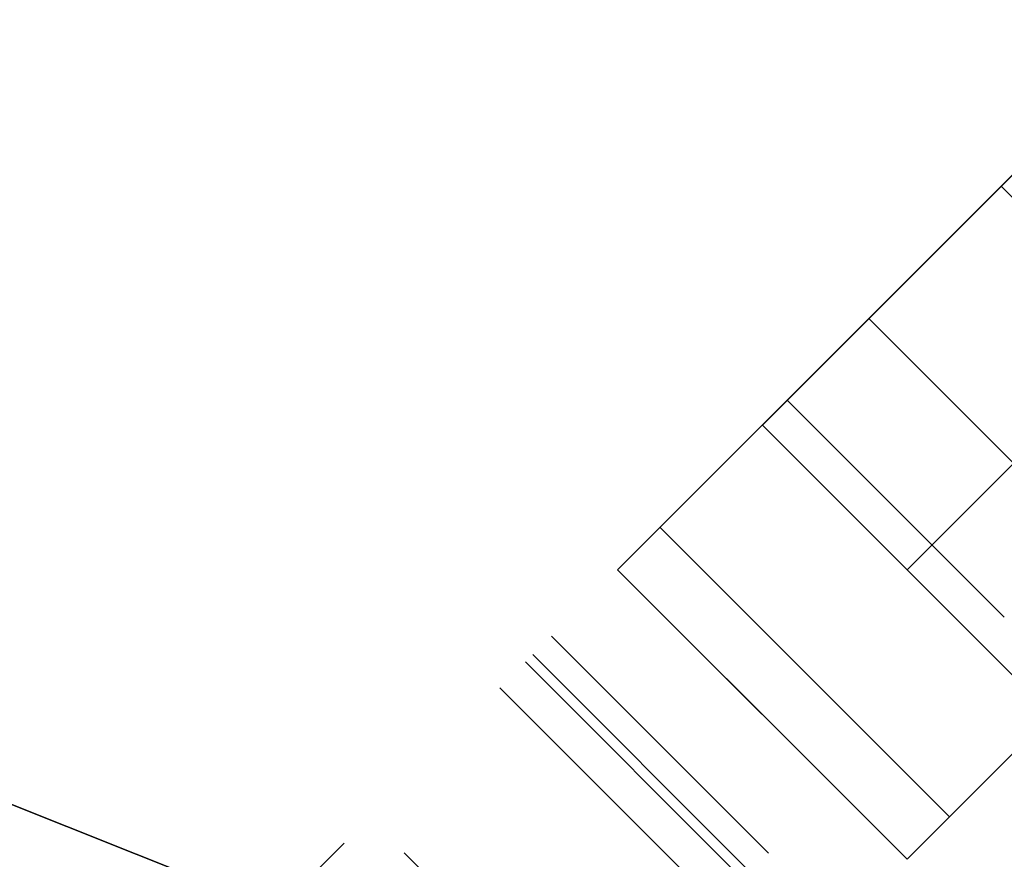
# Model space of a CAD drawing. Header units: millimetres. Extents: x -630 to 192, y -7 to 1615.
# Tile 97 of 249: x 127.46 to 132.27, y 41.41 to 45.51. Entities that reach past the tile are written whole.
import ezdxf

# ---------------------------------------------------------------- set-up
doc = ezdxf.new("R2010")
doc.units = ezdxf.units.MM
doc.header["$MEASUREMENT"] = 0
doc.layers.add('OVIDIO 160x80x72h', color=7, linetype='Continuous')

msp = doc.modelspace()

# ---------------------------------------------------------------- linework, layer by layer
at = {"layer": 'OVIDIO 160x80x72h', "extrusion": (-0.108979, 0.202852, 0.973126)}
for points in [[(-166.8952, 70.6343), (-166.8952, 231.2901)], [(-166.8952, 231.2901), (-166.8952, 70.6343)], [(-167.1907, 231.2901), (-167.1907, 70.6343)], [(-167.4862, 231.2901), (-167.4862, 70.6343)], [(-167.4862, 70.6343), (-167.4862, 231.2901)]]:
    msp.add_lwpolyline(points, dxfattribs=at)
at = {"layer": 'OVIDIO 160x80x72h', "extrusion": (-0.021464, 0.046296, 0.998697)}
for points in [[(-161.4591, -30.7233), (-161.4591, 70.5793)], [(-162.945, -29.7595), (-162.945, 70.7535)]]:
    msp.add_lwpolyline(points, dxfattribs=at)
at = {"layer": 'OVIDIO 160x80x72h', "extrusion": (-0.235702, 0.235702, 0.942809)}
for points in [[(-131.5232, 347.6585), (-131.5232, 238.5807)], [(-132.4719, 238.5807), (-132.4719, 347.6585)], [(-129.6259, 238.5807), (-129.6259, 347.6585)], [(-128.6772, 347.6585), (-128.6772, 238.5807)], [(-125.2546, 333.557), (-125.2546, 229.0167)], [(-126.2942, 336.3253), (-126.2942, 230.9174)]]:
    msp.add_lwpolyline(points, dxfattribs=at)
at = {"layer": 'OVIDIO 160x80x72h', "extrusion": (0.114881, -0.045678, 0.992329)}
for points in [[(86.5481, 87.5135), (86.5481, -21.4023)], [(85.8607, 87.5125), (85.8607, -21.4023)]]:
    msp.add_lwpolyline(points, dxfattribs=at)
at = {"layer": 'OVIDIO 160x80x72h', "extrusion": (-0.202852, 0.108979, 0.973126)}
for points in [[(-83.1688, 143.8896), (-83.1688, 304.5455)], [(-83.1688, 304.5455), (-83.1688, 143.8896)], [(-82.8733, 304.5455), (-82.8733, 143.8896)], [(-82.5779, 143.8896), (-82.5779, 304.5455)], [(-82.5779, 304.5455), (-82.5779, 143.8896)]]:
    msp.add_lwpolyline(points, dxfattribs=at)
at = {"layer": 'OVIDIO 160x80x72h', "extrusion": (-0.046296, 0.021464, 0.998697)}
for points in [[(-83.7433, 59.0169), (-83.7433, 160.3213)], [(-82.2571, 59.9851), (-82.2571, 160.4963)]]:
    msp.add_lwpolyline(points, dxfattribs=at)
at = {"layer": 'OVIDIO 160x80x72h'}
for points in [[(130.3816, 42.8236), (141.8367, 54.2787)], [(131.0887, 43.5307), (141.1296, 53.5716)], [(141.1296, 53.5716), (131.0887, 43.5307)], [(131.7958, 42.8236), (141.8367, 52.8645)], [(131.7958, 41.4094), (143.2509, 52.8645)], [(133.3161, 43.6368), (132.2554, 44.6974)], [(133.0225, 42.6361), (131.6083, 44.0503)], [(132.2706, 42.5914), (131.21, 43.652)], [(131.21, 43.652), (132.2706, 42.5914)], [(131.0887, 43.5307), (132.5029, 42.1165)], [(132.5029, 42.1165), (131.0887, 43.5307)], [(130.5887, 43.0307), (132.0029, 41.6165)], [(132.0029, 41.6165), (130.5887, 43.0307)], [(130.5887, 43.0307), (132.0029, 41.6165)], [(130.3816, 42.8236), (131.7958, 41.4094)], [(130.3816, 42.8236), (131.7958, 41.4094)], [(131.7958, 41.4094), (130.3816, 42.8236)], [(131.7958, 41.4094), (130.3816, 42.8236)], [(131.7958, 41.4094), (130.3816, 42.8236)], [(131.4422, 41.763), (130.3816, 42.8236)], [(130.3816, 42.8236), (131.4422, 41.763)], [(131.4422, 41.763), (130.3816, 42.8236)], [(130.3816, 42.8236), (131.4422, 41.763)], [(131.4422, 41.763), (130.3816, 42.8236)], [(131.1186, 41.4394), (130.058, 42.5)], [(130.058, 42.5), (131.1186, 41.4394)], [(129.9673, 42.4094), (131.028, 41.3487)], [(130.9923, 41.3131), (129.9317, 42.3737)], [(129.3396, 41.4407), (130.4419, 40.3384)]]:
    msp.add_lwpolyline(points, dxfattribs=at)
at = {"layer": 'OVIDIO 160x80x72h', "extrusion": (0.324768, 0.324768, 0.888285)}
for points in [[(-61.9128, 189.2253), (-61.9128, 196.3117)], [(-61.9128, 196.3117), (-61.9128, 189.2253)], [(-62.6628, 189.2253), (-62.6628, 196.3117)], [(-63.4128, 189.2253), (-63.4128, 196.3117)], [(-63.4128, 196.3117), (-63.4128, 189.2253)]]:
    msp.add_lwpolyline(points, dxfattribs=at)
at = {"layer": 'OVIDIO 160x80x72h', "extrusion": (0.015219, 0.015219, 0.999768)}
for points in [[(119.6927, 32.1172), (129.0702, 41.4925)], [(120.7532, 31.0564), (130.1308, 40.4317)], [(119.9454, 32.3698), (119.6927, 32.1172)], [(119.6927, 32.1172), (119.9454, 32.3698)], [(119.6927, 32.1172), (119.6648, 32.0886), (119.6372, 32.0592), (119.6101, 32.0289), (119.5835, 31.9977), (119.5573, 31.9656), (119.5318, 31.9327), (119.5067, 31.899), (119.4823, 31.8644), (119.4586, 31.8289), (119.4355, 31.7927), (119.4132, 31.7557), (119.3916, 31.7179), (119.3708, 31.6793), (119.3508, 31.64), (119.3317, 31.6), (119.3135, 31.5593), (119.2962, 31.518), (119.2799, 31.4761), (119.2646, 31.4335), (119.2502, 31.3905), (119.237, 31.3468), (119.2247, 31.3028), (119.2136, 31.2582), (119.2036, 31.2133), (119.1947, 31.168), (119.187, 31.1224), (119.1804, 31.0765), (119.175, 31.0303), (119.1708, 30.984), (119.1678, 30.9376), (119.166, 30.891), (119.1654, 30.8444), (119.166, 30.7979), (119.1678, 30.7513), (119.1708, 30.7049), (119.175, 30.6585), (119.1803, 30.6124), (119.1869, 30.5665), (119.1946, 30.5209), (119.2035, 30.4756), (119.2135, 30.4307), (119.2246, 30.3861), (119.2368, 30.342), (119.2501, 30.2984), (119.2644, 30.2553), (119.2798, 30.2128), (119.2961, 30.1708), (119.3133, 30.1295), (119.3315, 30.0888), (119.3506, 30.0488), (119.3706, 30.0095), (119.3914, 29.971), (119.413, 29.9332), (119.4353, 29.8961), (119.4584, 29.8599), (119.4821, 29.8245), (119.5065, 29.7899), (119.5315, 29.7561), (119.5571, 29.7232), (119.5832, 29.6911), (119.6098, 29.6599), (119.637, 29.6296), (119.6645, 29.6002), (119.6924, 29.5716)], [(119.6924, 29.5716), (119.6645, 29.6002), (119.637, 29.6296), (119.6098, 29.6599), (119.5832, 29.6911), (119.5571, 29.7232), (119.5315, 29.7561), (119.5065, 29.7899), (119.4821, 29.8245), (119.4584, 29.8599), (119.4353, 29.8961), (119.413, 29.9332), (119.3914, 29.971), (119.3706, 30.0095), (119.3506, 30.0488), (119.3315, 30.0888), (119.3133, 30.1295), (119.2961, 30.1708), (119.2798, 30.2128), (119.2644, 30.2553), (119.2501, 30.2984), (119.2368, 30.342), (119.2246, 30.3861), (119.2135, 30.4307), (119.2035, 30.4756), (119.1946, 30.5209), (119.1869, 30.5665), (119.1803, 30.6124), (119.175, 30.6585), (119.1708, 30.7049), (119.1678, 30.7513), (119.166, 30.7979), (119.1654, 30.8444), (119.166, 30.891), (119.1678, 30.9376), (119.1708, 30.984), (119.175, 31.0303), (119.1804, 31.0765), (119.187, 31.1224), (119.1947, 31.168), (119.2036, 31.2133), (119.2136, 31.2582), (119.2247, 31.3028), (119.237, 31.3468), (119.2502, 31.3905), (119.2646, 31.4335), (119.2799, 31.4761), (119.2962, 31.518), (119.3135, 31.5593), (119.3317, 31.6), (119.3508, 31.64), (119.3708, 31.6793), (119.3916, 31.7179), (119.4132, 31.7557), (119.4355, 31.7927), (119.4586, 31.8289), (119.4823, 31.8644), (119.5067, 31.899), (119.5318, 31.9327), (119.5573, 31.9656), (119.5835, 31.9977), (119.6101, 32.0289), (119.6372, 32.0592), (119.6648, 32.0886), (119.6927, 32.1172)], [(120.223, 31.5868), (120.4757, 31.8394)], [(120.329, 31.4807), (119.2266, 30.3786)], [(120.7532, 31.0564), (121.0059, 31.309)], [(121.0059, 31.309), (120.7532, 31.0564)]]:
    msp.add_lwpolyline(points, dxfattribs=at)
at = {"layer": 'OVIDIO 160x80x72h', "extrusion": (0.999884, -0.000231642, -0.015217)}
msp.add_lwpolyline([(39.145, 1.7937), (46.6023, 491.6256)], dxfattribs=at)
at = {"layer": 'OVIDIO 160x80x72h', "extrusion": (0.866025, -0.288675, -0.408248)}
for points in [[(82.9042, 68.951), (85.5489, 72.1901)], [(85.5489, 72.1901), (82.9042, 68.951)], [(84.6977, 70.3473), (82.1183, 67.1881)], [(82.1183, 67.1881), (84.6977, 70.3473)], [(84.8781, 72.7378), (82.2334, 69.4988)], [(82.2334, 69.4988), (84.8781, 72.7378)], [(81.2239, 67.9184), (83.8033, 71.0776)], [(83.8033, 71.0776), (81.2239, 67.9184)]]:
    msp.add_lwpolyline(points, dxfattribs=at)
at = {"layer": 'OVIDIO 160x80x72h', "extrusion": (-0.000231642, 0.999884, -0.015217)}
msp.add_lwpolyline([(-127.7431, 0.4448), (-135.2004, 490.2779)], dxfattribs=at)
at = {"layer": 'OVIDIO 160x80x72h', "extrusion": (-0.288675, 0.866025, -0.408248)}
for points in [[(-138.6161, 23.4625), (-141.2608, 26.7015)], [(-140.5215, 24.7674), (-137.942, 21.6082)]]:
    msp.add_lwpolyline(points, dxfattribs=at)
at = {"layer": 'OVIDIO 160x80x72h', "extrusion": (0.126731, -0.059039, 0.990179)}
for points in [[(93.8573, -2.508), (93.8573, -5.2254)], [(93.8573, -5.2254), (93.8573, -2.508)]]:
    msp.add_lwpolyline(points, dxfattribs=at)
at = {"layer": 'OVIDIO 160x80x72h', "extrusion": (0.123922, -0.055576, 0.990734)}
msp.add_lwpolyline([(92.2341, -9.2664), (92.2341, -6.5511)], dxfattribs=at)
at = {"layer": 'OVIDIO 160x80x72h', "extrusion": (0.121008, -0.052191, 0.991279)}
for points in [[(90.5887, -10.5976), (90.5887, -13.3114)], [(90.5887, -13.3114), (90.5887, -10.5976)]]:
    msp.add_lwpolyline(points, dxfattribs=at)
at = {"layer": 'OVIDIO 160x80x72h', "extrusion": (-0.707107, 0.707107, 0)}
for points in [[(-122.4746, 23.2093), (-122.4757, 23.3052), (-122.4792, 23.4015), (-122.485, 23.498), (-122.4932, 23.5948), (-122.5037, 23.6917), (-122.5167, 23.7886), (-122.5321, 23.8854), (-122.5499, 23.9822), (-122.5702, 24.0787), (-122.5928, 24.1748), (-122.6179, 24.2706), (-122.6454, 24.3659), (-122.6753, 24.4605), (-122.7075, 24.5545), (-122.7421, 24.6477), (-122.779, 24.74), (-122.8182, 24.8314), (-122.8597, 24.9218), (-122.9033, 25.0111), (-122.9491, 25.0991), (-122.9971, 25.1859), (-123.047, 25.2714), (-123.099, 25.3554), (-123.1529, 25.4379), (-123.2087, 25.5189), (-123.2663, 25.5983), (-123.3257, 25.676), (-123.3867, 25.752), (-123.4494, 25.8262), (-123.5135, 25.8986), (-123.5791, 25.9691), (-123.6461, 26.0377)], [(-123.6461, 26.0377), (-123.5791, 25.9691), (-123.5135, 25.8986), (-123.4494, 25.8262), (-123.3867, 25.752), (-123.3257, 25.676), (-123.2663, 25.5983), (-123.2087, 25.5189), (-123.1529, 25.4379), (-123.099, 25.3554), (-123.047, 25.2714), (-122.9971, 25.1859), (-122.9491, 25.0991), (-122.9033, 25.0111), (-122.8597, 24.9218), (-122.8182, 24.8314), (-122.779, 24.74), (-122.7421, 24.6477), (-122.7075, 24.5545), (-122.6753, 24.4605), (-122.6454, 24.3659), (-122.6179, 24.2706), (-122.5928, 24.1748), (-122.5702, 24.0787), (-122.5499, 23.9822), (-122.5321, 23.8854), (-122.5167, 23.7886), (-122.5037, 23.6917), (-122.4932, 23.5948), (-122.485, 23.498), (-122.4792, 23.4015), (-122.4757, 23.3052), (-122.4746, 23.2093)], [(-122.4746, 0.8662), (-122.4748, 0.844), (-122.4755, 0.8216), (-122.4768, 0.799), (-122.4786, 0.7763), (-122.4809, 0.7534), (-122.4838, 0.7305), (-122.4872, 0.7074), (-122.4912, 0.6842), (-122.4958, 0.661), (-122.501, 0.6377), (-122.5068, 0.6143), (-122.5132, 0.591), (-122.5201, 0.5677), (-122.5277, 0.5444), (-122.5359, 0.5212), (-122.5448, 0.4981), (-122.5542, 0.475), (-122.5643, 0.4522), (-122.575, 0.4294), (-122.5863, 0.4069), (-122.5982, 0.3845), (-122.6107, 0.3624), (-122.6238, 0.3405), (-122.6376, 0.319), (-122.6519, 0.2977), (-122.6667, 0.2767), (-122.6822, 0.2561), (-122.6982, 0.2359), (-122.7147, 0.216), (-122.7318, 0.1966), (-122.7494, 0.1776), (-122.7674, 0.1591), (-122.786, 0.141), (-122.805, 0.1234), (-122.8244, 0.1063), (-122.8443, 0.0898), (-122.8645, 0.0738), (-122.8851, 0.0584), (-122.9061, 0.0435), (-122.9273, 0.0292), (-122.9489, 0.0154), (-122.9708, 0.0023), (-122.9929, -0.0102), (-123.0153, -0.0221), (-123.0378, -0.0334), (-123.0605, -0.0441), (-123.0834, -0.0542), (-123.1065, -0.0636), (-123.1296, -0.0725), (-123.1528, -0.0807), (-123.1761, -0.0883), (-123.1994, -0.0952), (-123.2227, -0.1016), (-123.246, -0.1074), (-123.2693, -0.1126), (-123.2926, -0.1171), (-123.3158, -0.1212), (-123.3389, -0.1246), (-123.3618, -0.1275), (-123.3847, -0.1298), (-123.4074, -0.1316), (-123.43, -0.1328), (-123.4524, -0.1336), (-123.4746, -0.1338)], [(-123.4746, -0.1338), (-123.4524, -0.1336), (-123.43, -0.1328), (-123.4074, -0.1316), (-123.3847, -0.1298), (-123.3618, -0.1275), (-123.3389, -0.1246), (-123.3158, -0.1212), (-123.2926, -0.1171), (-123.2693, -0.1126), (-123.246, -0.1074), (-123.2227, -0.1016), (-123.1994, -0.0952), (-123.1761, -0.0883), (-123.1528, -0.0807), (-123.1296, -0.0725), (-123.1065, -0.0636), (-123.0834, -0.0542), (-123.0605, -0.0441), (-123.0378, -0.0334), (-123.0153, -0.0221), (-122.9929, -0.0102), (-122.9708, 0.0023), (-122.9489, 0.0154), (-122.9273, 0.0292), (-122.9061, 0.0435), (-122.8851, 0.0584), (-122.8645, 0.0738), (-122.8443, 0.0898), (-122.8244, 0.1063), (-122.805, 0.1234), (-122.786, 0.141), (-122.7674, 0.1591), (-122.7494, 0.1776), (-122.7318, 0.1966), (-122.7147, 0.216), (-122.6982, 0.2359), (-122.6822, 0.2561), (-122.6667, 0.2767), (-122.6519, 0.2977), (-122.6376, 0.319), (-122.6238, 0.3405), (-122.6107, 0.3624), (-122.5982, 0.3845), (-122.5863, 0.4069), (-122.575, 0.4294), (-122.5643, 0.4522), (-122.5542, 0.475), (-122.5448, 0.4981), (-122.5359, 0.5212), (-122.5277, 0.5444), (-122.5201, 0.5677), (-122.5132, 0.591), (-122.5068, 0.6143), (-122.501, 0.6377), (-122.4958, 0.661), (-122.4912, 0.6842), (-122.4872, 0.7074), (-122.4838, 0.7305), (-122.4809, 0.7534), (-122.4786, 0.7763), (-122.4768, 0.799), (-122.4755, 0.8216), (-122.4748, 0.844), (-122.4746, 0.8662)], [(-123.6461, 26.0377), (-123.5791, 25.9691), (-123.5135, 25.8986), (-123.4494, 25.8262), (-123.3867, 25.752), (-123.3257, 25.676), (-123.2663, 25.5983), (-123.2087, 25.5189), (-123.1529, 25.4379), (-123.099, 25.3554), (-123.047, 25.2714), (-122.9971, 25.1859), (-122.9491, 25.0991), (-122.9033, 25.0111), (-122.8597, 24.9218), (-122.8182, 24.8314), (-122.779, 24.74), (-122.7421, 24.6477), (-122.7075, 24.5545), (-122.6753, 24.4605), (-122.6454, 24.3659), (-122.6179, 24.2706), (-122.5928, 24.1748), (-122.5702, 24.0787), (-122.5499, 23.9822), (-122.5321, 23.8854), (-122.5167, 23.7886), (-122.5037, 23.6917), (-122.4932, 23.5948), (-122.485, 23.498), (-122.4792, 23.4015), (-122.4757, 23.3052), (-122.4746, 23.2093)], [(-120.4746, -0.1338), (-120.5189, -0.1333), (-120.5637, -0.1319), (-120.6088, -0.1293), (-120.6543, -0.1257), (-120.7, -0.1211), (-120.7459, -0.1153), (-120.7921, -0.1085), (-120.8385, -0.1004), (-120.885, -0.0913), (-120.9316, -0.0809), (-120.9782, -0.0694), (-121.0249, -0.0566), (-121.0715, -0.0427), (-121.118, -0.0275), (-121.1645, -0.0111), (-121.2107, 0.0066), (-121.2568, 0.0255), (-121.3026, 0.0456), (-121.348, 0.067), (-121.3931, 0.0896), (-121.4378, 0.1134), (-121.4821, 0.1385), (-121.5258, 0.1647), (-121.569, 0.1922), (-121.6115, 0.2208), (-121.6535, 0.2506), (-121.6947, 0.2815), (-121.7351, 0.3135), (-121.7748, 0.3465), (-121.8137, 0.3807), (-121.8517, 0.4158), (-121.8888, 0.4519), (-121.9249, 0.489), (-121.96, 0.527), (-121.9942, 0.5659), (-122.0273, 0.6056), (-122.0593, 0.646), (-122.0902, 0.6873), (-122.1199, 0.7292), (-122.1485, 0.7717), (-122.176, 0.8149), (-122.2022, 0.8586), (-122.2273, 0.9029), (-122.2511, 0.9476), (-122.2737, 0.9927), (-122.2951, 1.0381), (-122.3152, 1.0839), (-122.3341, 1.13), (-122.3518, 1.1762), (-122.3682, 1.2227), (-122.3834, 1.2692), (-122.3974, 1.3158), (-122.4101, 1.3625), (-122.4216, 1.4092), (-122.432, 1.4557), (-122.4412, 1.5022), (-122.4492, 1.5486), (-122.4561, 1.5948), (-122.4618, 1.6407), (-122.4665, 1.6865), (-122.47, 1.7319), (-122.4726, 1.777), (-122.4741, 1.8218), (-122.4746, 1.8662)], [(-122.4746, 1.8662), (-122.4741, 1.8218), (-122.4726, 1.777), (-122.47, 1.7319), (-122.4665, 1.6865), (-122.4618, 1.6407), (-122.4561, 1.5948), (-122.4492, 1.5486), (-122.4412, 1.5022), (-122.432, 1.4557), (-122.4216, 1.4092), (-122.4101, 1.3625), (-122.3974, 1.3158), (-122.3834, 1.2692), (-122.3682, 1.2227), (-122.3518, 1.1762), (-122.3341, 1.13), (-122.3152, 1.0839), (-122.2951, 1.0381), (-122.2737, 0.9927), (-122.2511, 0.9476), (-122.2273, 0.9029), (-122.2022, 0.8586), (-122.176, 0.8149), (-122.1485, 0.7717), (-122.1199, 0.7292), (-122.0902, 0.6873), (-122.0593, 0.646), (-122.0273, 0.6056), (-121.9942, 0.5659), (-121.96, 0.527), (-121.9249, 0.489), (-121.8888, 0.4519), (-121.8517, 0.4158), (-121.8137, 0.3807), (-121.7748, 0.3465), (-121.7351, 0.3135), (-121.6947, 0.2815), (-121.6535, 0.2506), (-121.6115, 0.2208), (-121.569, 0.1922), (-121.5258, 0.1647), (-121.4821, 0.1385), (-121.4378, 0.1134), (-121.3931, 0.0896), (-121.348, 0.067), (-121.3026, 0.0456), (-121.2568, 0.0255), (-121.2107, 0.0066), (-121.1645, -0.0111), (-121.118, -0.0275), (-121.0715, -0.0427), (-121.0249, -0.0566), (-120.9782, -0.0694), (-120.9316, -0.0809), (-120.885, -0.0913), (-120.8385, -0.1004), (-120.7921, -0.1085), (-120.7459, -0.1153), (-120.7, -0.1211), (-120.6543, -0.1257), (-120.6088, -0.1293), (-120.5637, -0.1319), (-120.5189, -0.1333), (-120.4746, -0.1338)], [(-122.4746, 1.8662), (-122.4739, 1.8161), (-122.472, 1.7659), (-122.4689, 1.7157), (-122.4645, 1.6656), (-122.4588, 1.6155), (-122.4518, 1.5656), (-122.4436, 1.5159), (-122.4342, 1.4664), (-122.4235, 1.4171), (-122.4116, 1.3682), (-122.3985, 1.3197), (-122.3841, 1.2716), (-122.3686, 1.2239), (-122.352, 1.1767), (-122.3342, 1.1301), (-122.3153, 1.0841), (-122.2953, 1.0386), (-122.2743, 0.9939), (-122.2523, 0.9498), (-122.2292, 0.9064), (-122.2053, 0.8638), (-122.1803, 0.822), (-122.1546, 0.781), (-122.1279, 0.7408), (-122.1005, 0.7015), (-122.0722, 0.6631), (-122.0433, 0.6255), (-122.0136, 0.5889), (-121.9833, 0.5533), (-121.9523, 0.5185), (-121.9208, 0.4848), (-121.8888, 0.4519), (-121.856, 0.4199), (-121.8222, 0.3884), (-121.7875, 0.3574), (-121.7518, 0.3271), (-121.7152, 0.2974), (-121.6776, 0.2685), (-121.6392, 0.2403), (-121.5999, 0.2128), (-121.5597, 0.1862), (-121.5187, 0.1604), (-121.4769, 0.1355), (-121.4343, 0.1115), (-121.3909, 0.0884), (-121.3468, 0.0664), (-121.3021, 0.0454), (-121.2566, 0.0254), (-121.2106, 0.0065), (-121.164, -0.0113), (-121.1168, -0.0279), (-121.0691, -0.0434), (-121.021, -0.0577), (-120.9725, -0.0709), (-120.9236, -0.0828), (-120.8743, -0.0935), (-120.8248, -0.1029), (-120.7751, -0.1111), (-120.7252, -0.1181), (-120.6751, -0.1238), (-120.625, -0.1282), (-120.5748, -0.1313), (-120.5247, -0.1332), (-120.4746, -0.1338)], [(-122.4746, 23.5751), (-122.4748, 23.5991), (-122.4757, 23.6232), (-122.4772, 23.6473), (-122.4792, 23.6715), (-122.4818, 23.6957), (-122.4851, 23.72), (-122.4889, 23.7442), (-122.4934, 23.7684), (-122.4985, 23.7925), (-122.5041, 23.8165), (-122.5104, 23.8405), (-122.5173, 23.8643), (-122.5247, 23.8879), (-122.5328, 23.9114), (-122.5414, 23.9347), (-122.5507, 23.9578), (-122.5605, 23.9807), (-122.5708, 24.0033), (-122.5817, 24.0256), (-122.5932, 24.0476), (-122.6052, 24.0693), (-122.6177, 24.0906), (-122.6307, 24.1117), (-122.6441, 24.1323), (-122.6581, 24.1525), (-122.6725, 24.1724), (-122.6873, 24.1918), (-122.7026, 24.2108), (-122.7183, 24.2294), (-122.7343, 24.2475), (-122.7507, 24.2651), (-122.7674, 24.2822)]]:
    msp.add_lwpolyline(points, dxfattribs=at)
at = {"layer": 'OVIDIO 160x80x72h', "extrusion": (0.922113, -0.366639, -0.123629)}
for points in [[(87.9941, 673.5607), (87.8955, 673.5367), (87.7952, 673.5159), (87.6933, 673.4983), (87.5901, 673.4842), (87.538, 673.4785), (87.4856, 673.4736), (87.433, 673.4697), (87.3801, 673.4667), (87.327, 673.4646), (87.2737, 673.4634), (87.2203, 673.4632), (87.1667, 673.464), (87.1129, 673.4657), (87.0591, 673.4684), (87.0053, 673.4721), (86.9513, 673.4767), (86.8974, 673.4823), (86.8435, 673.4889), (86.7896, 673.4965), (86.7358, 673.5051), (86.6821, 673.5147), (86.6285, 673.5253), (86.575, 673.5368), (86.5218, 673.5493), (86.4687, 673.5629), (86.4159, 673.5773), (86.3633, 673.5928), (86.311, 673.6092), (86.259, 673.6266), (86.2073, 673.6449), (86.156, 673.6642), (86.1051, 673.6843), (86.0546, 673.7054), (86.0045, 673.7274), (85.9549, 673.7503), (85.9058, 673.774), (85.8572, 673.7986), (85.8091, 673.824), (85.7615, 673.8503), (85.7145, 673.8774), (85.6681, 673.9052), (85.6223, 673.9338), (85.5772, 673.9632), (85.5327, 673.9933), (85.4888, 674.0241), (85.4456, 674.0556), (85.4031, 674.0878), (85.3614, 674.1207), (85.3203, 674.1541), (85.28, 674.1882), (85.2404, 674.2228), (85.2015, 674.258), (85.1262, 674.3299), (85.054, 674.4039), (84.9849, 674.4796), (84.9191, 674.5568)], [(84.9191, 674.5568), (84.9849, 674.4796), (85.054, 674.4039), (85.1262, 674.3299), (85.2015, 674.258), (85.2404, 674.2228), (85.28, 674.1882), (85.3203, 674.1541), (85.3614, 674.1207), (85.4031, 674.0878), (85.4456, 674.0556), (85.4888, 674.0241), (85.5327, 673.9933), (85.5772, 673.9632), (85.6223, 673.9338), (85.6681, 673.9052), (85.7145, 673.8774), (85.7615, 673.8503), (85.8091, 673.824), (85.8572, 673.7986), (85.9058, 673.774), (85.9549, 673.7503), (86.0045, 673.7274), (86.0546, 673.7054), (86.1051, 673.6843), (86.156, 673.6642), (86.2073, 673.6449), (86.259, 673.6266), (86.311, 673.6092), (86.3633, 673.5928), (86.4159, 673.5773), (86.4687, 673.5629), (86.5218, 673.5493), (86.575, 673.5368), (86.6285, 673.5253), (86.6821, 673.5147), (86.7358, 673.5051), (86.7896, 673.4965), (86.8435, 673.4889), (86.8974, 673.4823), (86.9513, 673.4767), (87.0053, 673.4721), (87.0591, 673.4684), (87.1129, 673.4657), (87.1667, 673.464), (87.2203, 673.4632), (87.2737, 673.4634), (87.327, 673.4646), (87.3801, 673.4667), (87.433, 673.4697), (87.4856, 673.4736), (87.538, 673.4785), (87.5901, 673.4842), (87.6933, 673.4983), (87.7952, 673.5159), (87.8955, 673.5367), (87.9941, 673.5607)], [(86.0773, 675.51), (86.1102, 675.4714), (86.1447, 675.4335), (86.1808, 675.3966), (86.2185, 675.3606), (86.2379, 675.343), (86.2577, 675.3257), (86.2779, 675.3087), (86.2984, 675.2919), (86.3193, 675.2755), (86.3406, 675.2594), (86.3622, 675.2437), (86.3841, 675.2283), (86.4063, 675.2132), (86.4289, 675.1985), (86.4518, 675.1842), (86.475, 675.1703), (86.4985, 675.1567), (86.5223, 675.1436), (86.5463, 675.1309), (86.5706, 675.1186), (86.5952, 675.1067), (86.62, 675.0953), (86.645, 675.0843), (86.6703, 675.0738), (86.6958, 675.0637), (86.7214, 675.0541), (86.7472, 675.0449), (86.7732, 675.0362), (86.7994, 675.028), (86.8257, 675.0203), (86.8521, 675.013), (86.8786, 675.0063), (86.9053, 675), (86.932, 674.9942), (86.9588, 674.9889), (86.9857, 674.9842), (87.0126, 674.9799), (87.0395, 674.9761), (87.0665, 674.9728), (87.0934, 674.97), (87.1204, 674.9676), (87.1473, 674.9658), (87.1742, 674.9645), (87.2011, 674.9636), (87.2279, 674.9632), (87.2546, 674.9633), (87.2812, 674.9639), (87.3078, 674.9649), (87.3342, 674.9665), (87.3606, 674.9684), (87.3867, 674.9708), (87.4128, 674.9737), (87.4644, 674.9808), (87.5153, 674.9895), (87.5655, 675), (87.6148, 675.012)], [(87.6148, 675.012), (87.5655, 675), (87.5153, 674.9895), (87.4644, 674.9808), (87.4128, 674.9737), (87.3867, 674.9708), (87.3606, 674.9684), (87.3342, 674.9665), (87.3078, 674.9649), (87.2812, 674.9639), (87.2546, 674.9633), (87.2279, 674.9632), (87.2011, 674.9636), (87.1742, 674.9645), (87.1473, 674.9658), (87.1204, 674.9676), (87.0934, 674.97), (87.0665, 674.9728), (87.0395, 674.9761), (87.0126, 674.9799), (86.9857, 674.9842), (86.9588, 674.9889), (86.932, 674.9942), (86.9053, 675), (86.8786, 675.0063), (86.8521, 675.013), (86.8257, 675.0203), (86.7994, 675.028), (86.7732, 675.0362), (86.7472, 675.0449), (86.7214, 675.0541), (86.6958, 675.0637), (86.6703, 675.0738), (86.645, 675.0843), (86.62, 675.0953), (86.5952, 675.1067), (86.5706, 675.1186), (86.5463, 675.1309), (86.5223, 675.1436), (86.4985, 675.1567), (86.475, 675.1703), (86.4518, 675.1842), (86.4289, 675.1985), (86.4063, 675.2132), (86.3841, 675.2283), (86.3622, 675.2437), (86.3406, 675.2594), (86.3193, 675.2755), (86.2984, 675.2919), (86.2779, 675.3087), (86.2577, 675.3257), (86.2379, 675.343), (86.2185, 675.3606), (86.1808, 675.3966), (86.1447, 675.4335), (86.1102, 675.4714), (86.0773, 675.51)]]:
    msp.add_lwpolyline(points, dxfattribs=at)
at = {"layer": 'OVIDIO 160x80x72h', "extrusion": (0.999843, 0.004948, -0.017019)}
for points in [[(42.0933, 669.3011), (42.5122, 667.8608)], [(42.5122, 667.8608), (42.4428, 668.0992)], [(42.5122, 667.8608), (42.0933, 669.3011)]]:
    msp.add_lwpolyline(points, dxfattribs=at)
at = {"layer": 'OVIDIO 160x80x72h', "extrusion": (0.707107, -0.707107, 0)}
for points in [[(122.7674, 24.2822), (122.7507, 24.2651), (122.7343, 24.2475), (122.7183, 24.2294), (122.7026, 24.2108), (122.6873, 24.1918), (122.6725, 24.1724), (122.6581, 24.1525), (122.6441, 24.1323), (122.6307, 24.1117), (122.6177, 24.0906), (122.6052, 24.0693), (122.5932, 24.0476), (122.5817, 24.0256), (122.5708, 24.0033), (122.5605, 23.9807), (122.5507, 23.9578), (122.5414, 23.9347), (122.5328, 23.9114), (122.5247, 23.8879), (122.5173, 23.8643), (122.5104, 23.8405), (122.5041, 23.8165), (122.4985, 23.7925), (122.4934, 23.7684), (122.4889, 23.7442), (122.4851, 23.72), (122.4818, 23.6957), (122.4792, 23.6715), (122.4772, 23.6473), (122.4757, 23.6232), (122.4748, 23.5991), (122.4746, 23.5751)], [(122.4746, 23.5751), (122.4748, 23.5991), (122.4757, 23.6232), (122.4772, 23.6473), (122.4792, 23.6715), (122.4818, 23.6957), (122.4851, 23.72), (122.4889, 23.7442), (122.4934, 23.7684), (122.4985, 23.7925), (122.5041, 23.8165), (122.5104, 23.8405), (122.5173, 23.8643), (122.5247, 23.8879), (122.5328, 23.9114), (122.5414, 23.9347), (122.5507, 23.9578), (122.5605, 23.9807), (122.5708, 24.0033), (122.5817, 24.0256), (122.5932, 24.0476), (122.6052, 24.0693), (122.6177, 24.0906), (122.6307, 24.1117), (122.6441, 24.1323), (122.6581, 24.1525), (122.6725, 24.1724), (122.6873, 24.1918), (122.7026, 24.2108), (122.7183, 24.2294), (122.7343, 24.2475), (122.7507, 24.2651), (122.7674, 24.2822)], [(123.4746, -0.1338), (123.4503, -0.1335), (123.426, -0.1327), (123.4016, -0.1312), (123.3772, -0.1291), (123.3528, -0.1264), (123.3284, -0.1231), (123.304, -0.1192), (123.2797, -0.1147), (123.2555, -0.1095), (123.2313, -0.1038), (123.2073, -0.0975), (123.1834, -0.0905), (123.1597, -0.083), (123.1362, -0.0749), (123.1129, -0.0662), (123.0898, -0.0569), (123.067, -0.047), (123.0445, -0.0366), (123.0222, -0.0257), (123.0003, -0.0142), (122.9787, -0.0022), (122.9574, 0.0103), (122.9365, 0.0232), (122.916, 0.0367), (122.8959, 0.0506), (122.8762, 0.0649), (122.857, 0.0797), (122.8381, 0.0948), (122.8198, 0.1103), (122.8019, 0.1262), (122.7844, 0.1425), (122.7674, 0.1591), (122.7509, 0.176), (122.7346, 0.1935), (122.7187, 0.2114), (122.7032, 0.2298), (122.688, 0.2486), (122.6733, 0.2678), (122.659, 0.2875), (122.6451, 0.3076), (122.6316, 0.3281), (122.6186, 0.349), (122.6062, 0.3703), (122.5942, 0.3919), (122.5827, 0.4138), (122.5718, 0.4361), (122.5614, 0.4586), (122.5515, 0.4814), (122.5422, 0.5045), (122.5335, 0.5278), (122.5254, 0.5513), (122.5179, 0.575), (122.5109, 0.5989), (122.5046, 0.6229), (122.4988, 0.6471), (122.4937, 0.6713), (122.4892, 0.6956), (122.4853, 0.72), (122.482, 0.7444), (122.4793, 0.7688), (122.4772, 0.7933), (122.4757, 0.8176), (122.4748, 0.8419), (122.4746, 0.8662)], [(123.6461, 26.0377), (123.5791, 25.9691), (123.5135, 25.8986), (123.4494, 25.8262), (123.3867, 25.752), (123.3257, 25.676), (123.2663, 25.5983), (123.2087, 25.5189), (123.1529, 25.4379), (123.099, 25.3554), (123.047, 25.2714), (122.9971, 25.1859), (122.9491, 25.0991), (122.9033, 25.0111), (122.8597, 24.9218), (122.8182, 24.8314), (122.779, 24.74), (122.7421, 24.6477), (122.7075, 24.5545), (122.6753, 24.4605), (122.6454, 24.3659), (122.6179, 24.2706), (122.5928, 24.1748), (122.5702, 24.0787), (122.5499, 23.9822), (122.5321, 23.8854), (122.5167, 23.7886), (122.5037, 23.6917), (122.4932, 23.5948), (122.485, 23.498), (122.4792, 23.4015), (122.4757, 23.3052), (122.4746, 23.2093)], [(122.4746, 23.2093), (122.4757, 23.3052), (122.4792, 23.4015), (122.485, 23.498), (122.4932, 23.5948), (122.5037, 23.6917), (122.5167, 23.7886), (122.5321, 23.8854), (122.5499, 23.9822), (122.5702, 24.0787), (122.5928, 24.1748), (122.6179, 24.2706), (122.6454, 24.3659), (122.6753, 24.4605), (122.7075, 24.5545), (122.7421, 24.6477), (122.779, 24.74), (122.8182, 24.8314), (122.8597, 24.9218), (122.9033, 25.0111), (122.9491, 25.0991), (122.9971, 25.1859), (123.047, 25.2714), (123.099, 25.3554), (123.1529, 25.4379), (123.2087, 25.5189), (123.2663, 25.5983), (123.3257, 25.676), (123.3867, 25.752), (123.4494, 25.8262), (123.5135, 25.8986), (123.5791, 25.9691), (123.6461, 26.0377)], [(123.4746, -0.1338), (123.4524, -0.1336), (123.43, -0.1328), (123.4074, -0.1316), (123.3847, -0.1298), (123.3618, -0.1275), (123.3389, -0.1246), (123.3158, -0.1212), (123.2926, -0.1171), (123.2693, -0.1126), (123.246, -0.1074), (123.2227, -0.1016), (123.1994, -0.0952), (123.1761, -0.0883), (123.1528, -0.0807), (123.1296, -0.0725), (123.1065, -0.0636), (123.0834, -0.0542), (123.0605, -0.0441), (123.0378, -0.0334), (123.0153, -0.0221), (122.9929, -0.0102), (122.9708, 0.0023), (122.9489, 0.0154), (122.9273, 0.0292), (122.9061, 0.0435), (122.8851, 0.0584), (122.8645, 0.0738), (122.8443, 0.0898), (122.8244, 0.1063), (122.805, 0.1234), (122.786, 0.141), (122.7674, 0.1591), (122.7494, 0.1776), (122.7318, 0.1966), (122.7147, 0.216), (122.6982, 0.2359), (122.6822, 0.2561), (122.6667, 0.2767), (122.6519, 0.2977), (122.6376, 0.319), (122.6238, 0.3405), (122.6107, 0.3624), (122.5982, 0.3845), (122.5863, 0.4069), (122.575, 0.4294), (122.5643, 0.4522), (122.5542, 0.475), (122.5448, 0.4981), (122.5359, 0.5212), (122.5277, 0.5444), (122.5201, 0.5677), (122.5132, 0.591), (122.5068, 0.6143), (122.501, 0.6377), (122.4958, 0.661), (122.4912, 0.6842), (122.4872, 0.7074), (122.4838, 0.7305), (122.4809, 0.7534), (122.4786, 0.7763), (122.4768, 0.799), (122.4755, 0.8216), (122.4748, 0.844), (122.4746, 0.8662)], [(122.4746, 0.8662), (122.4748, 0.844), (122.4755, 0.8216), (122.4768, 0.799), (122.4786, 0.7763), (122.4809, 0.7534), (122.4838, 0.7305), (122.4872, 0.7074), (122.4912, 0.6842), (122.4958, 0.661), (122.501, 0.6377), (122.5068, 0.6143), (122.5132, 0.591), (122.5201, 0.5677), (122.5277, 0.5444), (122.5359, 0.5212), (122.5448, 0.4981), (122.5542, 0.475), (122.5643, 0.4522), (122.575, 0.4294), (122.5863, 0.4069), (122.5982, 0.3845), (122.6107, 0.3624), (122.6238, 0.3405), (122.6376, 0.319), (122.6519, 0.2977), (122.6667, 0.2767), (122.6822, 0.2561), (122.6982, 0.2359), (122.7147, 0.216), (122.7318, 0.1966), (122.7494, 0.1776), (122.7674, 0.1591), (122.786, 0.141), (122.805, 0.1234), (122.8244, 0.1063), (122.8443, 0.0898), (122.8645, 0.0738), (122.8851, 0.0584), (122.9061, 0.0435), (122.9273, 0.0292), (122.9489, 0.0154), (122.9708, 0.0023), (122.9929, -0.0102), (123.0153, -0.0221), (123.0378, -0.0334), (123.0605, -0.0441), (123.0834, -0.0542), (123.1065, -0.0636), (123.1296, -0.0725), (123.1528, -0.0807), (123.1761, -0.0883), (123.1994, -0.0952), (123.2227, -0.1016), (123.246, -0.1074), (123.2693, -0.1126), (123.2926, -0.1171), (123.3158, -0.1212), (123.3389, -0.1246), (123.3618, -0.1275), (123.3847, -0.1298), (123.4074, -0.1316), (123.43, -0.1328), (123.4524, -0.1336), (123.4746, -0.1338)], [(122.4746, 1.8662), (122.4741, 1.8218), (122.4726, 1.777), (122.47, 1.7319), (122.4665, 1.6865), (122.4618, 1.6407), (122.4561, 1.5948), (122.4492, 1.5486), (122.4412, 1.5022), (122.432, 1.4557), (122.4216, 1.4092), (122.4101, 1.3625), (122.3974, 1.3158), (122.3834, 1.2692), (122.3682, 1.2227), (122.3518, 1.1762), (122.3341, 1.13), (122.3152, 1.0839), (122.2951, 1.0381), (122.2737, 0.9927), (122.2511, 0.9476), (122.2273, 0.9029), (122.2022, 0.8586), (122.176, 0.8149), (122.1485, 0.7717), (122.1199, 0.7292), (122.0902, 0.6873), (122.0593, 0.646), (122.0273, 0.6056), (121.9942, 0.5659), (121.96, 0.527), (121.9249, 0.489), (121.8888, 0.4519), (121.8517, 0.4158), (121.8137, 0.3807), (121.7748, 0.3465), (121.7351, 0.3135), (121.6947, 0.2815), (121.6535, 0.2506), (121.6115, 0.2208), (121.569, 0.1922), (121.5258, 0.1647), (121.4821, 0.1385), (121.4378, 0.1134), (121.3931, 0.0896), (121.348, 0.067), (121.3026, 0.0456), (121.2568, 0.0255), (121.2107, 0.0066), (121.1645, -0.0111), (121.118, -0.0275), (121.0715, -0.0427), (121.0249, -0.0566), (120.9782, -0.0694), (120.9316, -0.0809), (120.885, -0.0913), (120.8385, -0.1004), (120.7921, -0.1085), (120.7459, -0.1153), (120.7, -0.1211), (120.6543, -0.1257), (120.6088, -0.1293), (120.5637, -0.1319), (120.5189, -0.1333), (120.4746, -0.1338)], [(120.4746, -0.1338), (120.5189, -0.1333), (120.5637, -0.1319), (120.6088, -0.1293), (120.6543, -0.1257), (120.7, -0.1211), (120.7459, -0.1153), (120.7921, -0.1085), (120.8385, -0.1004), (120.885, -0.0913), (120.9316, -0.0809), (120.9782, -0.0694), (121.0249, -0.0566), (121.0715, -0.0427), (121.118, -0.0275), (121.1645, -0.0111), (121.2107, 0.0066), (121.2568, 0.0255), (121.3026, 0.0456), (121.348, 0.067), (121.3931, 0.0896), (121.4378, 0.1134), (121.4821, 0.1385), (121.5258, 0.1647), (121.569, 0.1922), (121.6115, 0.2208), (121.6535, 0.2506), (121.6947, 0.2815), (121.7351, 0.3135), (121.7748, 0.3465), (121.8137, 0.3807), (121.8517, 0.4158), (121.8888, 0.4519), (121.9249, 0.489), (121.96, 0.527), (121.9942, 0.5659), (122.0273, 0.6056), (122.0593, 0.646), (122.0902, 0.6873), (122.1199, 0.7292), (122.1485, 0.7717), (122.176, 0.8149), (122.2022, 0.8586), (122.2273, 0.9029), (122.2511, 0.9476), (122.2737, 0.9927), (122.2951, 1.0381), (122.3152, 1.0839), (122.3341, 1.13), (122.3518, 1.1762), (122.3682, 1.2227), (122.3834, 1.2692), (122.3974, 1.3158), (122.4101, 1.3625), (122.4216, 1.4092), (122.432, 1.4557), (122.4412, 1.5022), (122.4492, 1.5486), (122.4561, 1.5948), (122.4618, 1.6407), (122.4665, 1.6865), (122.47, 1.7319), (122.4726, 1.777), (122.4741, 1.8218), (122.4746, 1.8662)], [(122.4746, 23.5751), (122.4748, 23.5991), (122.4757, 23.6232), (122.4772, 23.6473), (122.4792, 23.6715), (122.4818, 23.6957), (122.4851, 23.72), (122.4889, 23.7442), (122.4934, 23.7684), (122.4985, 23.7925), (122.5041, 23.8165), (122.5104, 23.8405), (122.5173, 23.8643), (122.5247, 23.8879), (122.5328, 23.9114), (122.5414, 23.9347), (122.5507, 23.9578), (122.5605, 23.9807), (122.5708, 24.0033), (122.5817, 24.0256), (122.5932, 24.0476), (122.6052, 24.0693), (122.6177, 24.0906), (122.6307, 24.1117), (122.6441, 24.1323), (122.6581, 24.1525), (122.6725, 24.1724), (122.6873, 24.1918), (122.7026, 24.2108), (122.7183, 24.2294), (122.7343, 24.2475), (122.7507, 24.2651), (122.7674, 24.2822)], [(122.7674, 24.2822), (122.7507, 24.2651), (122.7343, 24.2475), (122.7183, 24.2294), (122.7026, 24.2108), (122.6873, 24.1918), (122.6725, 24.1724), (122.6581, 24.1525), (122.6441, 24.1323), (122.6307, 24.1117), (122.6177, 24.0906), (122.6052, 24.0693), (122.5932, 24.0476), (122.5817, 24.0256), (122.5708, 24.0033), (122.5605, 23.9807), (122.5507, 23.9578), (122.5414, 23.9347), (122.5328, 23.9114), (122.5247, 23.8879), (122.5173, 23.8643), (122.5104, 23.8405), (122.5041, 23.8165), (122.4985, 23.7925), (122.4934, 23.7684), (122.4889, 23.7442), (122.4851, 23.72), (122.4818, 23.6957), (122.4792, 23.6715), (122.4772, 23.6473), (122.4757, 23.6232), (122.4748, 23.5991), (122.4746, 23.5751)]]:
    msp.add_lwpolyline(points, dxfattribs=at)
at = {"layer": 'OVIDIO 160x80x72h', "extrusion": (-0.12261, -0.276089, 0.953279)}
msp.add_lwpolyline([(101.1122, 288.932), (101.1122, 286.6092)], dxfattribs=at)
at = {"layer": 'OVIDIO 160x80x72h', "extrusion": (0, 1, 0)}
for points in [[(-130.3816, 23.5751), (-130.3816, 0.8662)], [(-130.3816, 23.2093), (-130.3816, 1.8662)], [(-130.3816, 1.8662), (-130.3816, 23.2093)], [(-131.4422, 1.8662), (-131.4422, 23.2093)], [(-131.4422, 23.2093), (-131.4422, 1.8662)]]:
    msp.add_lwpolyline(points, dxfattribs=at)
at = {"layer": 'OVIDIO 160x80x72h', "extrusion": (1, 0, 0)}
for points in [[(42.8236, 0.8662), (42.8236, 23.5751)], [(42.2933, 1.8662), (42.2933, 23.2093)], [(42.1165, 23.5751), (42.1165, 0.8662)], [(41.4094, 0.8662), (41.4094, 23.5751)], [(41.4094, 23.5751), (41.4094, 0.8662)]]:
    msp.add_lwpolyline(points, dxfattribs=at)
at = {"layer": 'OVIDIO 160x80x72h', "extrusion": (0.999884, -0.000231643, -0.015217)}
for points in [[(32.1743, 1.6876), (42.2775, 665.3134)], [(42.2775, 665.3134), (32.1743, 1.6876)]]:
    msp.add_lwpolyline(points, dxfattribs=at)
at = {"layer": 'OVIDIO 160x80x72h', "extrusion": (-9.85311e-08, 9.85324e-08, 1)}
for points in [[(129.8054, 42.2474), (130.8661, 41.1867)], [(130.8661, 41.1867), (129.8054, 42.2474)]]:
    msp.add_lwpolyline(points, dxfattribs=at)
at = {"layer": 'OVIDIO 160x80x72h', "extrusion": (0.999995, -0.000995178, 0.002882)}
msp.add_lwpolyline([(41.3827, 667.2798), (42.0563, 665.329)], dxfattribs=at)
at = {"layer": 'OVIDIO 160x80x72h'}
for points in [[(29.7528, 80.5106, 681.4941), (129.0988, 41.0099, 668.1747), (129.7904, 40.7349, 668.082)], [(129.7904, 40.7349, 668.082), (129.0988, 41.0099, 668.1747), (29.7528, 80.5106, 681.4941)]]:
    msp.add_polyline3d(points, dxfattribs=at)

doc.saveas('drawing.dxf')
